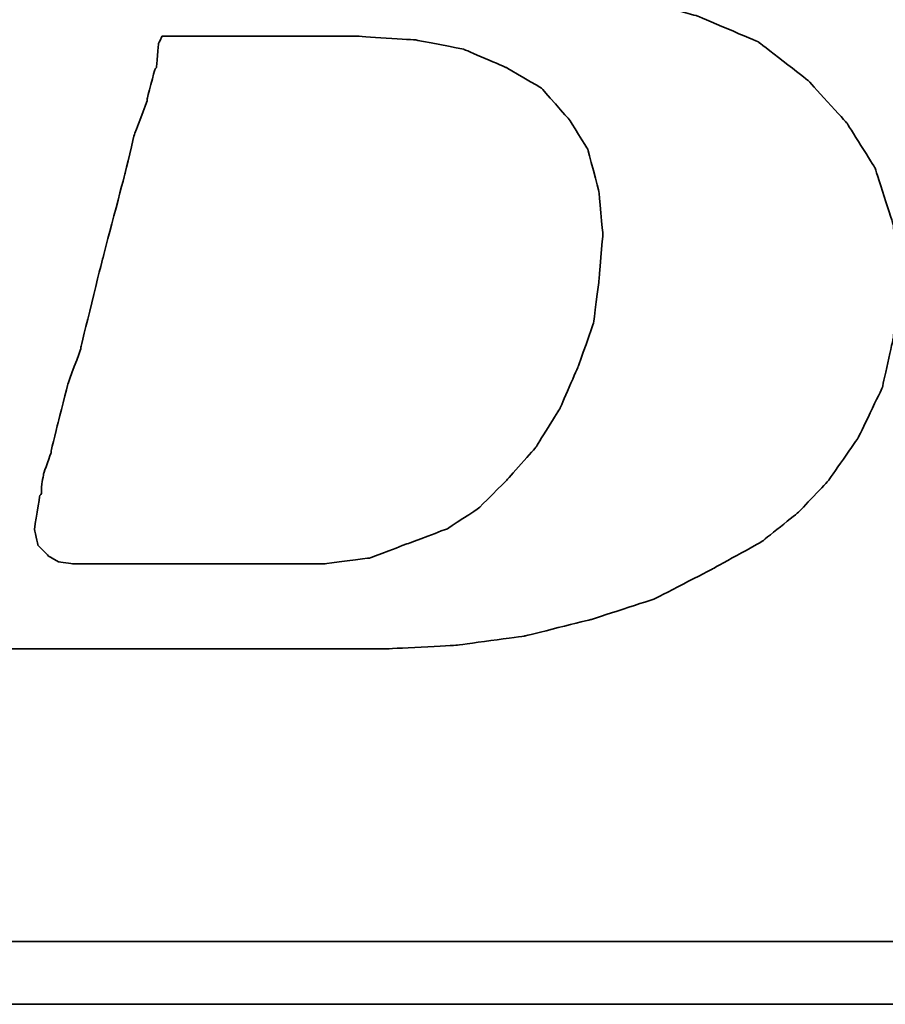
# Model space of a CAD drawing. Header units: millimetres. Extents: x 337 to 649, y 362 to 465.
# Tile 26 of 53: x 552.55 to 555.62, y 392.15 to 395.65. Entities that reach past the tile are written whole.
import ezdxf

# ---------------------------------------------------------------- set-up
doc = ezdxf.new("R2010")
doc.units = ezdxf.units.MM
doc.header["$LTSCALE"] = 0.15
doc.layers.add('DIM', color=4, linetype='CONTINUOUS')
doc.layers.add('layer 1', color=7, linetype='CONTINUOUS')

# ---------------------------------------------------------------- blocks, each defined once
blk = doc.blocks.new('TBI MOTION logo(完整正式版)')
at = {"layer": 'layer 1', "color": 22, "lineweight": 35}
for points, knots in [([(-64.65375, -6.86375), (-64.65375, -6.86375), (-64.84375, -7.29625), (-64.84375, -7.29625), (-64.84375, -7.29625), (-64.84375, -7.29625), (-64.86875, -7.34375), (-64.86875, -7.34375), (-64.86875, -7.34375), (-64.86875, -7.34375), (-64.86875, -7.36875), (-64.86875, -7.36875), (-64.86875, -7.36875), (-64.86875, -7.36875), (-65.15375, -7.65375), (-65.15375, -7.65375), (-65.15375, -7.65375), (-65.15375, -7.65375), (-65.17875, -7.65375), (-65.17875, -7.65375), (-65.17875, -7.65375), (-65.17875, -7.65375), (-65.20375, -7.67875), (-65.20375, -7.67875), (-65.20375, -7.67875), (-65.20375, -7.67875), (-65.58875, -7.87125), (-65.58875, -7.87125), (-65.58875, -7.87125), (-65.58875, -7.87125), (-65.63375, -7.87125), (-65.63375, -7.87125), (-65.63375, -7.87125), (-65.63375, -7.87125), (-65.65875, -7.89375), (-65.65875, -7.89375), (-65.65875, -7.89375), (-65.65875, -7.89375), (-66.09375, -7.94375), (-66.09375, -7.94375), (-66.09375, -7.94375), (-66.09375, -7.94375), (-66.11375, -7.94375), (-66.11375, -7.94375), (-66.11375, -7.94375), (-66.11375, -7.94375), (-66.16375, -7.94375), (-66.16375, -7.94375), (-66.16375, -7.94375), (-66.16375, -7.94375), (-66.30875, -7.94375), (-66.30875, -7.94375), (-66.30875, -7.94375), (-66.30875, -7.94375), (-66.69375, -7.94375), (-66.69375, -7.94375), (-66.69375, -7.94375), (-66.69375, -7.94375), (-67.07375, -7.94375), (-67.07375, -7.94375), (-67.07375, -7.94375), (-67.07375, -7.94375), (-67.12375, -7.94375), (-67.12375, -7.94375), (-67.12375, -7.94375), (-67.12375, -7.94375), (-67.12375, -7.96625), (-67.12375, -7.96625), (-67.12375, -7.96625), (-67.12375, -7.96625), (-67.14875, -7.99125), (-67.14875, -7.99125), (-67.14875, -7.99125), (-67.14875, -7.99125), (-67.24375, -8.34875), (-67.24375, -8.34875), (-67.24375, -8.34875), (-67.24375, -8.34875), (-67.31375, -8.68625), (-67.31375, -8.68625), (-67.31375, -8.68625), (-67.31375, -8.68625), (-67.26875, -8.68625), (-67.26875, -8.68625), (-67.26875, -8.68625), (-67.26875, -8.68625), (-67.07375, -8.68625), (-67.07375, -8.68625), (-67.07375, -8.68625), (-67.07375, -8.68625), (-66.54875, -8.68625), (-66.54875, -8.68625), (-66.54875, -8.68625), (-66.54875, -8.68625), (-65.82625, -8.68625), (-65.82625, -8.68625), (-65.82625, -8.68625), (-65.82625, -8.68625), (-65.01375, -8.68625), (-65.01375, -8.68625), (-65.01375, -8.68625), (-65.01375, -8.68625), (-64.05375, -8.68625), (-64.05375, -8.68625), (-64.05375, -8.68625), (-64.05375, -8.68625), (-62.08375, -8.68625), (-62.08375, -8.68625), (-62.08375, -8.68625), (-62.08375, -8.68625), (-60.06875, -8.68625), (-60.06875, -8.68625), (-60.06875, -8.68625), (-60.06875, -8.68625), (-59.10875, -8.68625), (-59.10875, -8.68625), (-59.10875, -8.68625), (-59.10875, -8.68625), (-58.29375, -8.68625), (-58.29375, -8.68625), (-58.29375, -8.68625), (-58.29375, -8.68625), (-57.57375, -8.68625), (-57.57375, -8.68625), (-57.57375, -8.68625), (-57.57375, -8.68625), (-57.04875, -8.68625), (-57.04875, -8.68625), (-57.04875, -8.68625), (-57.04875, -8.68625), (-56.85375, -8.68625), (-56.85375, -8.68625), (-56.85375, -8.68625), (-56.85375, -8.68625), (-56.70875, -8.68625), (-56.70875, -8.68625), (-56.70875, -8.68625), (-56.70875, -8.68625), (-56.61375, -8.68625), (-56.61375, -8.68625), (-56.61375, -8.68625), (-56.61375, -8.68625), (-56.56875, -8.68625), (-56.56875, -8.68625), (-56.56875, -8.68625), (-56.56875, -8.68625), (-55.65375, -8.63875), (-55.65375, -8.63875), (-55.65375, -8.63875), (-55.65375, -8.63875), (-54.76875, -8.51875), (-54.76875, -8.51875), (-54.76875, -8.51875), (-54.76875, -8.51875), (-53.90375, -8.30375), (-53.90375, -8.30375), (-53.90375, -8.30375), (-53.90375, -8.30375), (-53.08875, -8.03875), (-53.08875, -8.03875), (-53.08875, -8.03875), (-53.08875, -8.03875), (-52.34375, -7.65375), (-52.34375, -7.65375), (-52.34375, -7.65375), (-52.34375, -7.65375), (-51.69875, -7.29625), (-51.69875, -7.29625), (-51.69875, -7.29625), (-51.69875, -7.29625), (-51.21875, -6.91125), (-51.21875, -6.91125), (-51.21875, -6.91125), (-51.21875, -6.91125), (-50.83375, -6.50375), (-50.83375, -6.50375), (-50.83375, -6.50375), (-50.83375, -6.50375), (-50.44875, -5.94875), (-50.44875, -5.94875), (-50.44875, -5.94875), (-50.44875, -5.94875), (-50.13875, -5.30375), (-50.13875, -5.30375), (-50.13875, -5.30375), (-50.13875, -5.30375), (-49.99375, -4.65375), (-49.99375, -4.65375), (-49.99375, -4.65375), (-49.99375, -4.65375), (-49.92375, -3.98375), (-49.92375, -3.98375), (-49.92375, -3.98375), (-49.92375, -3.98375), (-49.99375, -3.19374), (-49.99375, -3.19374), (-49.99375, -3.19374), (-49.99375, -3.19374), (-50.23374, -2.44874), (-50.23374, -2.44874), (-50.23374, -2.44874), (-50.23374, -2.44874), (-50.59375, -1.87374), (-50.59375, -1.87374), (-50.59375, -1.87374), (-50.59375, -1.87374), (-51.09875, -1.31874), (-51.09875, -1.31874), (-51.09875, -1.31874), (-51.09875, -1.31874), (-51.74375, -0.81875), (-51.74375, -0.81875), (-51.74375, -0.81875), (-51.74375, -0.81875), (-52.53875, -0.48125), (-52.53875, -0.48125), (-52.53875, -0.48125), (-52.53875, -0.48125), (-53.47375, -0.21875), (-53.47375, -0.21875), (-53.47375, -0.21875), (-53.47375, -0.21875), (-54.52875, -0.04874), (-54.52875, -0.04874), (-54.52875, -0.04874), (-54.52875, -0.04874), (-55.65375, 0.12125), (-55.65375, 0.12125), (-55.65375, 0.12125), (-55.65375, 0.12125), (-54.50375, 0.28624), (-54.50375, 0.28624), (-54.50375, 0.28624), (-54.50375, 0.28624), (-53.83375, 0.38124), (-53.83375, 0.38124), (-53.83375, 0.38124), (-53.83375, 0.38124), (-53.18375, 0.50125), (-53.18375, 0.50125), (-53.18375, 0.50125), (-53.18375, 0.50125), (-52.55875, 0.66874), (-52.55875, 0.66874), (-52.55875, 0.66874), (-52.55875, 0.66874), (-52.03375, 0.86124), (-52.03375, 0.86124), (-52.03375, 0.86124), (-52.03375, 0.86124), (-51.50374, 1.03124), (-51.50374, 1.03124), (-51.50374, 1.03124), (-51.50374, 1.03124), (-51.09875, 1.27125), (-51.09875, 1.27125), (-51.09875, 1.27125), (-51.09875, 1.27125), (-50.71375, 1.48624), (-50.71375, 1.48624), (-50.71375, 1.48624), (-50.71375, 1.48624), (-50.37625, 1.77625), (-50.37625, 1.77625), (-50.37625, 1.77625), (-50.37625, 1.77625), (-49.82375, 2.37625), (-49.82375, 2.37625), (-49.82375, 2.37625), (-49.82375, 2.37625), (-49.41875, 2.99625), (-49.41875, 2.99625), (-49.41875, 2.99625), (-49.41875, 2.99625), (-49.22375, 3.76625), (-49.22375, 3.76625), (-49.22375, 3.76625), (-49.22375, 3.76625), (-49.15375, 4.50874), (-49.15375, 4.50874), (-49.15375, 4.50874), (-49.15375, 4.50874), (-49.20375, 5.25125), (-49.20375, 5.25125), (-49.20375, 5.25125), (-49.20375, 5.25125), (-49.41875, 5.92625), (-49.41875, 5.92625), (-49.41875, 5.92625), (-49.41875, 5.92625), (-49.77875, 6.47625), (-49.77875, 6.47625), (-49.77875, 6.47625), (-49.77875, 6.47625), (-50.33125, 7.02624), (-50.33125, 7.02624), (-50.33125, 7.02624), (-50.33125, 7.02624), (-51.00125, 7.43625), (-51.00125, 7.43625), (-51.00125, 7.43625), (-51.00125, 7.43625), (-51.79375, 7.72625), (-51.79375, 7.72625), (-51.79375, 7.72625), (-51.79375, 7.72625), (-52.72875, 7.89124), (-52.72875, 7.89124), (-52.72875, 7.89124), (-52.72875, 7.89124), (-53.83375, 7.98625), (-53.83375, 7.98625), (-53.83375, 7.98625), (-53.83375, 7.98625), (-53.92875, 7.98625), (-53.92875, 7.98625), (-53.92875, 7.98625), (-53.92875, 7.98625), (-54.26375, 7.98625), (-54.26375, 7.98625), (-54.26375, 7.98625), (-54.26375, 7.98625), (-54.74375, 7.98625), (-54.74375, 7.98625), (-54.74375, 7.98625), (-54.74375, 7.98625), (-55.36875, 7.98625), (-55.36875, 7.98625), (-55.36875, 7.98625), (-55.36875, 7.98625), (-56.13375, 7.98625), (-56.13375, 7.98625), (-56.13375, 7.98625), (-56.13375, 7.98625), (-56.94875, 7.98625), (-56.94875, 7.98625), (-56.94875, 7.98625), (-56.94875, 7.98625), (-58.77625, 7.98625), (-58.77625, 7.98625), (-58.77625, 7.98625), (-58.77625, 7.98625), (-60.59875, 7.98625), (-60.59875, 7.98625), (-60.59875, 7.98625), (-60.59875, 7.98625), (-61.41375, 7.98625), (-61.41375, 7.98625), (-61.41375, 7.98625), (-61.41375, 7.98625), (-62.17875, 7.98625), (-62.17875, 7.98625), (-62.17875, 7.98625), (-62.17875, 7.98625), (-62.80375, 7.98625), (-62.80375, 7.98625), (-62.80375, 7.98625), (-62.80375, 7.98625), (-63.30625, 7.98625), (-63.30625, 7.98625), (-63.30625, 7.98625), (-63.30625, 7.98625), (-63.57375, 7.98625), (-63.57375, 7.98625), (-63.57375, 7.98625), (-63.57375, 7.98625), (-63.57375, 7.96375), (-63.57375, 7.96375), (-63.57375, 7.96375), (-63.57375, 7.96375), (-63.59875, 7.94125), (-63.59875, 7.94125), (-63.59875, 7.94125), (-63.59875, 7.94125), (-63.69375, 7.55625), (-63.69375, 7.55625), (-63.69375, 7.55625), (-63.69375, 7.55625), (-63.76375, 7.24624), (-63.76375, 7.24624), (-63.76375, 7.24624), (-63.76375, 7.24624), (-63.23875, 7.24624), (-63.23875, 7.24624), (-63.23875, 7.24624), (-63.23875, 7.24624), (-62.75875, 7.24624), (-62.75875, 7.24624), (-62.75875, 7.24624), (-62.75875, 7.24624), (-62.61125, 7.24624), (-62.61125, 7.24624), (-62.61125, 7.24624), (-62.61125, 7.24624), (-62.56625, 7.24624), (-62.56625, 7.24624), (-62.56625, 7.24624), (-62.56625, 7.24624), (-62.22875, 7.24624), (-62.22875, 7.24624), (-62.22875, 7.24624), (-62.22875, 7.24624), (-62.20375, 7.24624), (-62.20375, 7.24624), (-62.20375, 7.24624), (-62.20375, 7.24624), (-62.17875, 7.21875), (-62.17875, 7.21875), (-62.17875, 7.21875), (-62.17875, 7.21875), (-61.96375, 7.17125), (-61.96375, 7.17125), (-61.96375, 7.17125), (-61.96375, 7.17125), (-61.72375, 7.12624), (-61.72375, 7.12624), (-61.72375, 7.12624), (-61.72375, 7.12624), (-61.70375, 7.12624), (-61.70375, 7.12624), (-61.70375, 7.12624), (-61.70375, 7.12624), (-61.55875, 7.07624), (-61.55875, 7.07624), (-61.55875, 7.07624), (-61.55875, 7.07624), (-61.50875, 7.07624), (-61.50875, 7.07624), (-61.50875, 7.07624), (-61.50875, 7.07624), (-61.48375, 7.02624), (-61.48375, 7.02624), (-61.48375, 7.02624), (-61.48375, 7.02624), (-61.31875, 6.83375), (-61.31875, 6.83375), (-61.31875, 6.83375), (-61.31875, 6.83375), (-61.29375, 6.81125), (-61.29375, 6.81125), (-61.29375, 6.81125), (-61.29375, 6.81125), (-61.29375, 6.78625), (-61.29375, 6.78625), (-61.29375, 6.78625), (-61.29375, 6.78625), (-61.19875, 6.50124), (-61.19875, 6.50124), (-61.19875, 6.50124), (-61.19875, 6.50124), (-61.17375, 6.45124), (-61.17375, 6.45124), (-61.17375, 6.45124), (-61.17375, 6.45124), (-61.19875, 6.40625), (-61.19875, 6.40625), (-61.19875, 6.40625), (-61.19875, 6.40625), (-61.26875, 5.99624), (-61.26875, 5.99624), (-61.26875, 5.99624), (-61.26875, 5.99624), (-61.26875, 5.85125), (-61.26875, 5.85125), (-61.26875, 5.85125), (-61.26875, 5.85125), (-61.26875, 5.82625), (-61.26875, 5.82625), (-61.26875, 5.82625), (-61.26875, 5.82625), (-61.29375, 5.80625), (-61.29375, 5.80625), (-61.29375, 5.80625), (-61.29375, 5.80625), (-61.34125, 5.66125), (-61.34125, 5.66125), (-61.34125, 5.66125), (-61.34125, 5.66125), (-61.41375, 5.44625), (-61.41375, 5.44625), (-61.41375, 5.44625), (-61.41375, 5.44625), (-61.48375, 5.15625), (-61.48375, 5.15625), (-61.48375, 5.15625), (-61.48375, 5.15625), (-61.58375, 4.82124), (-61.58375, 4.82124), (-61.58375, 4.82124), (-61.58375, 4.82124), (-61.79875, 4.00375), (-61.79875, 4.00375), (-61.79875, 4.00375), (-61.79875, 4.00375), (-62.05875, 2.99625), (-62.05875, 2.99625), (-62.05875, 2.99625), (-62.05875, 2.99625), (-62.34875, 1.91625), (-62.34875, 1.91625), (-62.34875, 1.91625), (-62.34875, 1.91625), (-62.97375, -0.41124), (-62.97375, -0.41124), (-62.97375, -0.41124), (-62.97375, -0.41124), (-63.59875, -2.75875), (-63.59875, -2.75875), (-63.59875, -2.75875), (-63.59875, -2.75875), (-63.88375, -3.86374), (-63.88375, -3.86374), (-63.88375, -3.86374), (-63.88375, -3.86374), (-64.14875, -4.82374), (-64.14875, -4.82374), (-64.14875, -4.82374), (-64.14875, -4.82374), (-64.36375, -5.64125), (-64.36375, -5.64125), (-64.36375, -5.64125), (-64.36375, -5.64125), (-64.43625, -5.97625), (-64.43625, -5.97625), (-64.43625, -5.97625), (-64.43625, -5.97625), (-64.50875, -6.28625), (-64.50875, -6.28625), (-64.50875, -6.28625), (-64.50875, -6.28625), (-64.50875, -6.30875), (-64.50875, -6.30875), (-64.50875, -6.30875), (-64.50875, -6.30875), (-64.57875, -6.50375), (-64.57875, -6.50375), (-64.57875, -6.50375), (-64.57875, -6.50375), (-64.62875, -6.69625), (-64.62875, -6.69625), (-64.62875, -6.69625), (-64.62875, -6.69625), (-64.62875, -6.76875), (-64.62875, -6.76875), (-64.62875, -6.76875), (-64.62875, -6.76875), (-64.62875, -6.81375), (-64.62875, -6.81375), (-64.62875, -6.81375), (-64.62875, -6.81375), (-64.62875, -6.83875), (-64.62875, -6.83875), (-64.62875, -6.83875), (-64.62875, -6.83875), (-64.65375, -6.86375), (-64.65375, -6.86375)], [0, 0, 0, 0, 0.00719424, 0.00719424, 0.00719424, 0.00719425, 0.01438849, 0.01438849, 0.01438849, 0.0143885, 0.02158273, 0.02158273, 0.02158273, 0.02158274, 0.02877698, 0.02877698, 0.02877698, 0.02877699, 0.03597122, 0.03597122, 0.03597122, 0.03597123, 0.04316547, 0.04316547, 0.04316547, 0.04316548, 0.05035971, 0.05035971, 0.05035971, 0.05035972, 0.05755396, 0.05755396, 0.05755396, 0.05755397, 0.0647482, 0.0647482, 0.0647482, 0.06474821, 0.07194245, 0.07194245, 0.07194245, 0.07194246, 0.07913669, 0.07913669, 0.07913669, 0.0791367, 0.08633094, 0.08633094, 0.08633094, 0.08633095, 0.09352518, 0.09352518, 0.09352518, 0.09352519, 0.10071942, 0.10071942, 0.10071942, 0.10071943, 0.10791367, 0.10791367, 0.10791367, 0.10791368, 0.11510791, 0.11510791, 0.11510791, 0.11510792, 0.12230216, 0.12230216, 0.12230216, 0.12230217, 0.1294964, 0.1294964, 0.1294964, 0.12949641, 0.13669065, 0.13669065, 0.13669065, 0.13669066, 0.14388489, 0.14388489, 0.14388489, 0.1438849, 0.15107914, 0.15107914, 0.15107914, 0.15107915, 0.15827338, 0.15827338, 0.15827338, 0.15827339, 0.16546763, 0.16546763, 0.16546763, 0.16546764, 0.17266187, 0.17266187, 0.17266187, 0.17266188, 0.17985612, 0.17985612, 0.17985612, 0.17985613, 0.18705036, 0.18705036, 0.18705036, 0.18705037, 0.1942446, 0.1942446, 0.1942446, 0.19424461, 0.20143885, 0.20143885, 0.20143885, 0.20143886, 0.20863309, 0.20863309, 0.20863309, 0.2086331, 0.21582734, 0.21582734, 0.21582734, 0.21582735, 0.22302158, 0.22302158, 0.22302158, 0.22302159, 0.23021583, 0.23021583, 0.23021583, 0.23021584, 0.23741007, 0.23741007, 0.23741007, 0.23741008, 0.24460432, 0.24460432, 0.24460432, 0.24460433, 0.25179856, 0.25179856, 0.25179856, 0.25179857, 0.25899281, 0.25899281, 0.25899281, 0.25899282, 0.26618705, 0.26618705, 0.26618705, 0.26618706, 0.27338129, 0.27338129, 0.27338129, 0.2733813, 0.28057554, 0.28057554, 0.28057554, 0.28057555, 0.28776978, 0.28776978, 0.28776978, 0.28776979, 0.29496403, 0.29496403, 0.29496403, 0.29496404, 0.30215827, 0.30215827, 0.30215827, 0.30215828, 0.30935252, 0.30935252, 0.30935252, 0.30935253, 0.31654676, 0.31654676, 0.31654676, 0.31654677, 0.32374101, 0.32374101, 0.32374101, 0.32374102, 0.33093525, 0.33093525, 0.33093525, 0.33093526, 0.3381295, 0.3381295, 0.3381295, 0.33812951, 0.34532374, 0.34532374, 0.34532374, 0.34532375, 0.35251799, 0.35251799, 0.35251799, 0.352518, 0.35971223, 0.35971223, 0.35971223, 0.35971224, 0.36690647, 0.36690647, 0.36690647, 0.36690648, 0.37410072, 0.37410072, 0.37410072, 0.37410073, 0.38129496, 0.38129496, 0.38129496, 0.38129497, 0.38848921, 0.38848921, 0.38848921, 0.38848922, 0.39568345, 0.39568345, 0.39568345, 0.39568346, 0.4028777, 0.4028777, 0.4028777, 0.40287771, 0.41007194, 0.41007194, 0.41007194, 0.41007195, 0.41726619, 0.41726619, 0.41726619, 0.4172662, 0.42446043, 0.42446043, 0.42446043, 0.42446044, 0.43165468, 0.43165468, 0.43165468, 0.43165469, 0.43884892, 0.43884892, 0.43884892, 0.43884893, 0.44604317, 0.44604317, 0.44604317, 0.44604318, 0.45323741, 0.45323741, 0.45323741, 0.45323742, 0.46043165, 0.46043165, 0.46043165, 0.46043166, 0.4676259, 0.4676259, 0.4676259, 0.46762591, 0.47482014, 0.47482014, 0.47482014, 0.47482015, 0.48201439, 0.48201439, 0.48201439, 0.4820144, 0.48920863, 0.48920863, 0.48920863, 0.48920864, 0.49640288, 0.49640288, 0.49640288, 0.49640289, 0.50359712, 0.50359712, 0.50359712, 0.50359713, 0.51079137, 0.51079137, 0.51079137, 0.51079138, 0.51798561, 0.51798561, 0.51798561, 0.51798562, 0.52517986, 0.52517986, 0.52517986, 0.52517987, 0.5323741, 0.5323741, 0.5323741, 0.53237411, 0.53956835, 0.53956835, 0.53956835, 0.53956836, 0.54676259, 0.54676259, 0.54676259, 0.5467626, 0.55395683, 0.55395683, 0.55395683, 0.55395684, 0.56115108, 0.56115108, 0.56115108, 0.56115109, 0.56834532, 0.56834532, 0.56834532, 0.56834533, 0.57553957, 0.57553957, 0.57553957, 0.57553958, 0.58273381, 0.58273381, 0.58273381, 0.58273382, 0.58992806, 0.58992806, 0.58992806, 0.58992807, 0.5971223, 0.5971223, 0.5971223, 0.59712231, 0.60431655, 0.60431655, 0.60431655, 0.60431656, 0.61151079, 0.61151079, 0.61151079, 0.6115108, 0.61870504, 0.61870504, 0.61870504, 0.61870505, 0.62589928, 0.62589928, 0.62589928, 0.62589929, 0.63309353, 0.63309353, 0.63309353, 0.63309354, 0.64028777, 0.64028777, 0.64028777, 0.64028778, 0.64748201, 0.64748201, 0.64748201, 0.64748202, 0.65467626, 0.65467626, 0.65467626, 0.65467627, 0.6618705, 0.6618705, 0.6618705, 0.66187051, 0.66906475, 0.66906475, 0.66906475, 0.66906476, 0.67625899, 0.67625899, 0.67625899, 0.676259, 0.68345324, 0.68345324, 0.68345324, 0.68345325, 0.69064748, 0.69064748, 0.69064748, 0.69064749, 0.69784173, 0.69784173, 0.69784173, 0.69784174, 0.70503597, 0.70503597, 0.70503597, 0.70503598, 0.71223022, 0.71223022, 0.71223022, 0.71223023, 0.71942446, 0.71942446, 0.71942446, 0.71942447, 0.72661871, 0.72661871, 0.72661871, 0.72661872, 0.73381295, 0.73381295, 0.73381295, 0.73381296, 0.74100719, 0.74100719, 0.74100719, 0.7410072, 0.74820144, 0.74820144, 0.74820144, 0.74820145, 0.75539568, 0.75539568, 0.75539568, 0.75539569, 0.76258993, 0.76258993, 0.76258993, 0.76258994, 0.76978417, 0.76978417, 0.76978417, 0.76978418, 0.77697842, 0.77697842, 0.77697842, 0.77697843, 0.78417266, 0.78417266, 0.78417266, 0.78417267, 0.79136691, 0.79136691, 0.79136691, 0.79136692, 0.79856115, 0.79856115, 0.79856115, 0.79856116, 0.8057554, 0.8057554, 0.8057554, 0.80575541, 0.81294964, 0.81294964, 0.81294964, 0.81294965, 0.82014388, 0.82014388, 0.82014388, 0.82014389, 0.82733813, 0.82733813, 0.82733813, 0.82733814, 0.83453237, 0.83453237, 0.83453237, 0.83453238, 0.84172662, 0.84172662, 0.84172662, 0.84172663, 0.84892086, 0.84892086, 0.84892086, 0.84892087, 0.85611511, 0.85611511, 0.85611511, 0.85611512, 0.86330935, 0.86330935, 0.86330935, 0.86330936, 0.8705036, 0.8705036, 0.8705036, 0.87050361, 0.87769784, 0.87769784, 0.87769784, 0.87769785, 0.88489209, 0.88489209, 0.88489209, 0.8848921, 0.89208633, 0.89208633, 0.89208633, 0.89208634, 0.89928058, 0.89928058, 0.89928058, 0.89928059, 0.90647482, 0.90647482, 0.90647482, 0.90647483, 0.91366906, 0.91366906, 0.91366906, 0.91366907, 0.92086331, 0.92086331, 0.92086331, 0.92086332, 0.92805755, 0.92805755, 0.92805755, 0.92805756, 0.9352518, 0.9352518, 0.9352518, 0.93525181, 0.94244604, 0.94244604, 0.94244604, 0.94244605, 0.94964029, 0.94964029, 0.94964029, 0.9496403, 0.95683453, 0.95683453, 0.95683453, 0.95683454, 0.96402878, 0.96402878, 0.96402878, 0.96402879, 0.97122302, 0.97122302, 0.97122302, 0.97122303, 0.97841727, 0.97841727, 0.97841727, 0.97841728, 0.98561151, 0.98561151, 0.98561151, 0.98561152, 0.99280576, 0.99280576, 0.99280576, 0.99280577, 1, 1, 1, 1]), ([(-61.03125, -6.57375), (-61.03125, -6.57375), (-61.03125, -6.67125), (-61.03125, -6.67125), (-61.03125, -6.67125), (-61.03125, -6.67125), (-61.05375, -6.69625), (-61.05375, -6.69625), (-61.05375, -6.69625), (-61.05375, -6.69625), (-61.12375, -7.12875), (-61.12375, -7.12875), (-61.12375, -7.12875), (-61.12375, -7.12875), (-61.07875, -7.34375), (-61.07875, -7.34375), (-61.07875, -7.34375), (-61.07875, -7.34375), (-60.93375, -7.48875), (-60.93375, -7.48875), (-60.93375, -7.48875), (-60.93375, -7.48875), (-60.81375, -7.55625), (-60.81375, -7.55625), (-60.81375, -7.55625), (-60.81375, -7.55625), (-60.62375, -7.58375), (-60.62375, -7.58375), (-60.62375, -7.58375), (-60.62375, -7.58375), (-60.30875, -7.58375), (-60.30875, -7.58375), (-60.30875, -7.58375), (-60.30875, -7.58375), (-59.97375, -7.58375), (-59.97375, -7.58375), (-59.97375, -7.58375), (-59.97375, -7.58375), (-59.87875, -7.58375), (-59.87875, -7.58375), (-59.87875, -7.58375), (-59.87875, -7.58375), (-59.63625, -7.58375), (-59.63625, -7.58375), (-59.63625, -7.58375), (-59.63625, -7.58375), (-58.96875, -7.58375), (-58.96875, -7.58375), (-58.96875, -7.58375), (-58.96875, -7.58375), (-58.29375, -7.58375), (-58.29375, -7.58375), (-58.29375, -7.58375), (-58.29375, -7.58375), (-58.05375, -7.58375), (-58.05375, -7.58375), (-58.05375, -7.58375), (-58.05375, -7.58375), (-57.98375, -7.58375), (-57.98375, -7.58375), (-57.98375, -7.58375), (-57.98375, -7.58375), (-57.35875, -7.58375), (-57.35875, -7.58375), (-57.35875, -7.58375), (-57.35875, -7.58375), (-56.78375, -7.50875), (-56.78375, -7.50875), (-56.78375, -7.50875), (-56.78375, -7.50875), (-56.27875, -7.31875), (-56.27875, -7.31875), (-56.27875, -7.31875), (-56.27875, -7.31875), (-55.77375, -7.12875), (-55.77375, -7.12875), (-55.77375, -7.12875), (-55.77375, -7.12875), (-55.36875, -6.86375), (-55.36875, -6.86375), (-55.36875, -6.86375), (-55.36875, -6.86375), (-55.00875, -6.50375), (-55.00875, -6.50375), (-55.00875, -6.50375), (-55.00875, -6.50375), (-54.62375, -6.06875), (-54.62375, -6.06875), (-54.62375, -6.06875), (-54.62375, -6.06875), (-54.31375, -5.56875), (-54.31375, -5.56875), (-54.31375, -5.56875), (-54.31375, -5.56875), (-54.07375, -5.01625), (-54.07375, -5.01625), (-54.07375, -5.01625), (-54.07375, -5.01625), (-53.87875, -4.46374), (-53.87875, -4.46374), (-53.87875, -4.46374), (-53.87875, -4.46374), (-53.80875, -3.91375), (-53.80875, -3.91375), (-53.80875, -3.91375), (-53.80875, -3.91375), (-53.75875, -3.31375), (-53.75875, -3.31375), (-53.75875, -3.31375), (-53.75875, -3.31375), (-53.80875, -2.75875), (-53.80875, -2.75875), (-53.80875, -2.75875), (-53.80875, -2.75875), (-53.95375, -2.20875), (-53.95375, -2.20875), (-53.95375, -2.20875), (-53.95375, -2.20875), (-54.19375, -1.82625), (-54.19375, -1.82625), (-54.19375, -1.82625), (-54.19375, -1.82625), (-54.55375, -1.41875), (-54.55375, -1.41875), (-54.55375, -1.41875), (-54.55375, -1.41875), (-55.00875, -1.15125), (-55.00875, -1.15125), (-55.00875, -1.15125), (-55.00875, -1.15125), (-55.56125, -0.91375), (-55.56125, -0.91375), (-55.56125, -0.91375), (-55.56125, -0.91375), (-56.18125, -0.79375), (-56.18125, -0.79375), (-56.18125, -0.79375), (-56.18125, -0.79375), (-56.94875, -0.74374), (-56.94875, -0.74374), (-56.94875, -0.74374), (-56.94875, -0.74374), (-56.99875, -0.74374), (-56.99875, -0.74374), (-56.99875, -0.74374), (-56.99875, -0.74374), (-57.09375, -0.74374), (-57.09375, -0.74374), (-57.09375, -0.74374), (-57.09375, -0.74374), (-57.38375, -0.74374), (-57.38375, -0.74374), (-57.38375, -0.74374), (-57.38375, -0.74374), (-57.76875, -0.74374), (-57.76875, -0.74374), (-57.76875, -0.74374), (-57.76875, -0.74374), (-58.24625, -0.74374), (-58.24625, -0.74374), (-58.24625, -0.74374), (-58.24625, -0.74374), (-58.72875, -0.74374), (-58.72875, -0.74374), (-58.72875, -0.74374), (-58.72875, -0.74374), (-59.20875, -0.74374), (-59.20875, -0.74374), (-59.20875, -0.74374), (-59.20875, -0.74374), (-59.46875, -0.74374), (-59.46875, -0.74374), (-59.46875, -0.74374), (-59.46875, -0.74374), (-59.51625, -0.83875), (-59.51625, -0.83875), (-59.51625, -0.83875), (-59.51625, -0.83875), (-59.54375, -1.15125), (-59.54375, -1.15125), (-59.54375, -1.15125), (-59.54375, -1.15125), (-59.56375, -1.17874), (-59.56375, -1.17874), (-59.56375, -1.17874), (-59.56375, -1.17874), (-59.66375, -1.55875), (-59.66375, -1.55875), (-59.66375, -1.55875), (-59.66375, -1.55875), (-59.66375, -1.58375), (-59.66375, -1.58375), (-59.66375, -1.58375), (-59.66375, -1.58375), (-59.82875, -2.01874), (-59.82875, -2.01874), (-59.82875, -2.01874), (-59.82875, -2.01874), (-59.94875, -2.52125), (-59.94875, -2.52125), (-59.94875, -2.52125), (-59.94875, -2.52125), (-60.23875, -3.62375), (-60.23875, -3.62375), (-60.23875, -3.62375), (-60.23875, -3.62375), (-60.52375, -4.77624), (-60.52375, -4.77624), (-60.52375, -4.77624), (-60.52375, -4.77624), (-60.52375, -4.79874), (-60.52375, -4.79874), (-60.52375, -4.79874), (-60.52375, -4.79874), (-60.69125, -5.25375), (-60.69125, -5.25375), (-60.69125, -5.25375), (-60.69125, -5.25375), (-60.81375, -5.73625), (-60.81375, -5.73625), (-60.81375, -5.73625), (-60.81375, -5.73625), (-60.90875, -6.11875), (-60.90875, -6.11875), (-60.90875, -6.11875), (-60.90875, -6.11875), (-60.90875, -6.14375), (-60.90875, -6.14375), (-60.90875, -6.14375), (-60.90875, -6.14375), (-61.00375, -6.40875), (-61.00375, -6.40875), (-61.00375, -6.40875), (-61.00375, -6.40875), (-61.03125, -6.57375), (-61.03125, -6.57375)], [0, 0, 0, 0, 0.01694915, 0.01694915, 0.01694915, 0.01694916, 0.03389831, 0.03389831, 0.03389831, 0.03389832, 0.05084746, 0.05084746, 0.05084746, 0.05084747, 0.06779661, 0.06779661, 0.06779661, 0.06779662, 0.08474576, 0.08474576, 0.08474576, 0.08474577, 0.10169492, 0.10169492, 0.10169492, 0.10169493, 0.11864407, 0.11864407, 0.11864407, 0.11864408, 0.13559322, 0.13559322, 0.13559322, 0.13559323, 0.15254237, 0.15254237, 0.15254237, 0.15254238, 0.16949153, 0.16949153, 0.16949153, 0.16949154, 0.18644068, 0.18644068, 0.18644068, 0.18644069, 0.20338983, 0.20338983, 0.20338983, 0.20338984, 0.22033898, 0.22033898, 0.22033898, 0.22033899, 0.23728814, 0.23728814, 0.23728814, 0.23728815, 0.25423729, 0.25423729, 0.25423729, 0.2542373, 0.27118644, 0.27118644, 0.27118644, 0.27118645, 0.28813559, 0.28813559, 0.28813559, 0.2881356, 0.30508475, 0.30508475, 0.30508475, 0.30508476, 0.3220339, 0.3220339, 0.3220339, 0.32203391, 0.33898305, 0.33898305, 0.33898305, 0.33898306, 0.3559322, 0.3559322, 0.3559322, 0.35593221, 0.37288136, 0.37288136, 0.37288136, 0.37288137, 0.38983051, 0.38983051, 0.38983051, 0.38983052, 0.40677966, 0.40677966, 0.40677966, 0.40677967, 0.42372881, 0.42372881, 0.42372881, 0.42372882, 0.44067797, 0.44067797, 0.44067797, 0.44067798, 0.45762712, 0.45762712, 0.45762712, 0.45762713, 0.47457627, 0.47457627, 0.47457627, 0.47457628, 0.49152542, 0.49152542, 0.49152542, 0.49152543, 0.50847458, 0.50847458, 0.50847458, 0.50847459, 0.52542373, 0.52542373, 0.52542373, 0.52542374, 0.54237288, 0.54237288, 0.54237288, 0.54237289, 0.55932203, 0.55932203, 0.55932203, 0.55932204, 0.57627119, 0.57627119, 0.57627119, 0.5762712, 0.59322034, 0.59322034, 0.59322034, 0.59322035, 0.61016949, 0.61016949, 0.61016949, 0.6101695, 0.62711864, 0.62711864, 0.62711864, 0.62711865, 0.6440678, 0.6440678, 0.6440678, 0.64406781, 0.66101695, 0.66101695, 0.66101695, 0.66101696, 0.6779661, 0.6779661, 0.6779661, 0.67796611, 0.69491525, 0.69491525, 0.69491525, 0.69491526, 0.71186441, 0.71186441, 0.71186441, 0.71186442, 0.72881356, 0.72881356, 0.72881356, 0.72881357, 0.74576271, 0.74576271, 0.74576271, 0.74576272, 0.76271186, 0.76271186, 0.76271186, 0.76271187, 0.77966102, 0.77966102, 0.77966102, 0.77966103, 0.79661017, 0.79661017, 0.79661017, 0.79661018, 0.81355932, 0.81355932, 0.81355932, 0.81355933, 0.83050847, 0.83050847, 0.83050847, 0.83050848, 0.84745763, 0.84745763, 0.84745763, 0.84745764, 0.86440678, 0.86440678, 0.86440678, 0.86440679, 0.88135593, 0.88135593, 0.88135593, 0.88135594, 0.89830508, 0.89830508, 0.89830508, 0.89830509, 0.91525424, 0.91525424, 0.91525424, 0.91525425, 0.93220339, 0.93220339, 0.93220339, 0.9322034, 0.94915254, 0.94915254, 0.94915254, 0.94915255, 0.96610169, 0.96610169, 0.96610169, 0.9661017, 0.98305085, 0.98305085, 0.98305085, 0.98305086, 1, 1, 1, 1]), ([(75.90875, -9.47875), (75.90875, -9.47875), (75.90875, -12.28625), (75.90875, -12.28625), (75.90875, -12.28625), (75.90875, -12.28625), (75.90875, -12.47875), (75.90875, -12.47875), (75.90875, -12.47875), (75.90875, -12.47875), (75.71625, -12.47875), (75.71625, -12.47875), (75.71625, -12.47875), (75.71625, -12.47875), (-88.32875, -12.47875), (-88.32875, -12.47875), (-88.32875, -12.47875), (-88.32875, -12.47875), (-88.32875, -13.29375), (-88.32875, -13.29375), (-88.32875, -13.29375), (-88.32875, -13.29375), (82.89125, -13.29375), (82.89125, -13.29375), (82.89125, -13.29375), (82.89125, -13.29375), (75.90875, -9.47875), (75.90875, -9.47875)], [0, 0, 0, 0, 0.14285714, 0.14285714, 0.14285714, 0.14285715, 0.28571429, 0.28571429, 0.28571429, 0.2857143, 0.42857143, 0.42857143, 0.42857143, 0.42857144, 0.57142857, 0.57142857, 0.57142857, 0.57142858, 0.71428571, 0.71428571, 0.71428571, 0.71428572, 0.85714286, 0.85714286, 0.85714286, 0.85714287, 1, 1, 1, 1])]:
    blk.add_open_spline(points, degree=3, knots=knots, dxfattribs=at)

msp = doc.modelspace()

# ---------------------------------------------------------------- block references
at = {"layer": 'DIM', "color": 7, "xscale": 0.2736514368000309, "yscale": 0.2736514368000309, "zscale": 0.2736514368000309}
msp.add_blockref('TBI MOTION logo(完整正式版)', (569.3299, 395.7911), dxfattribs=at)

doc.saveas('drawing.dxf')
